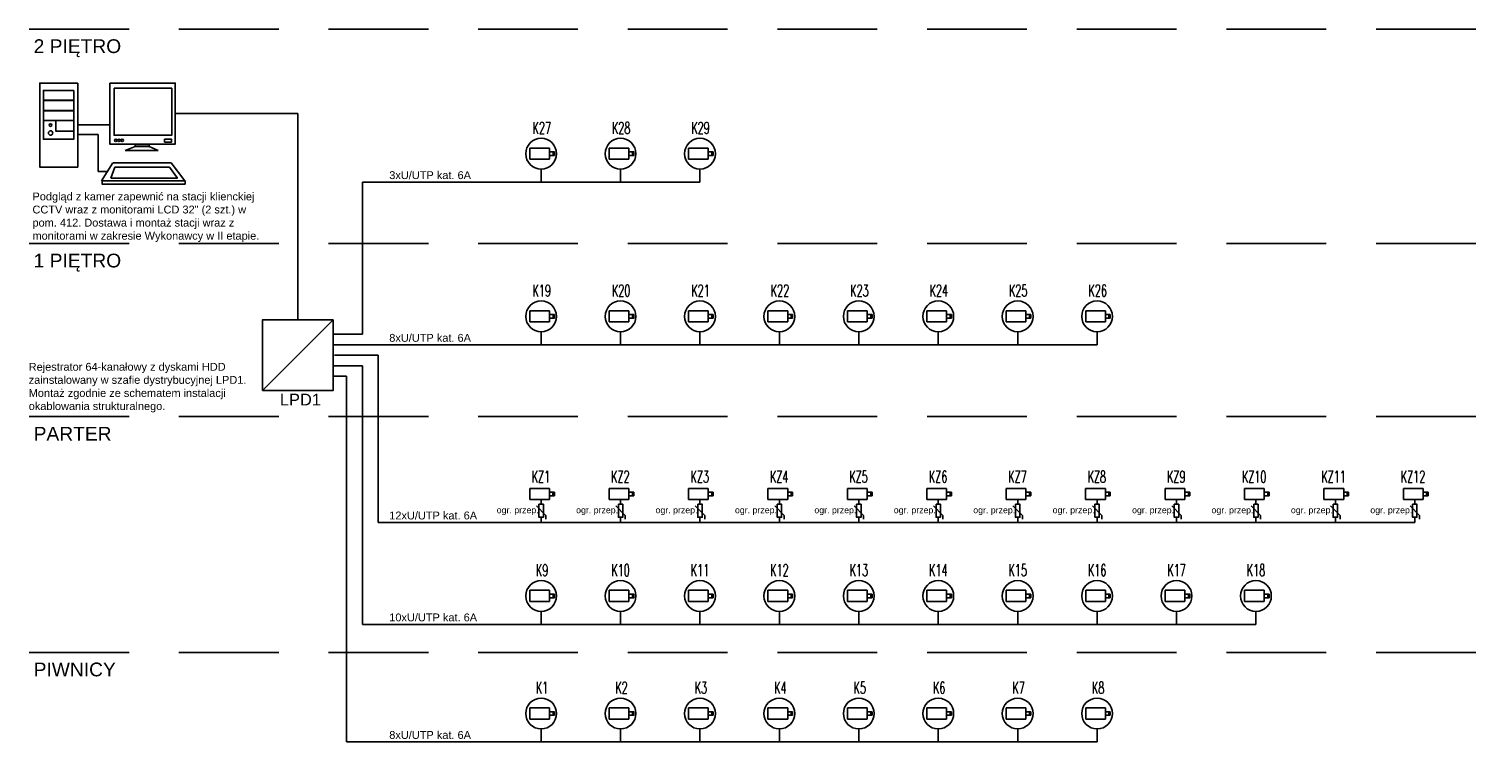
# Model space of a CAD drawing. Header units: millimetres. Extents: x 94562 to 148980, y -25377 to 3008.
# Tile 113 of 140: x 99768 to 103469, y -14285 to -12471. Entities that reach past the tile are written whole.
import ezdxf
from ezdxf.enums import TextEntityAlignment as Align

# ---------------------------------------------------------------- set-up
doc = ezdxf.new("R2010")
doc.units = ezdxf.units.MM
doc.linetypes.add('HIDDENX2', pattern=[19.05, 12.7, -6.35])
doc.layers.add('E_symbol', color=41, linetype='Continuous', lineweight=25)
for name, color, linetype in [('tt_opis', 30, 'Continuous'), ('tt_pomoc', 42, 'Continuous'), ('tt_symbole', 40, 'Continuous')]:
    doc.layers.add(name, color=color, linetype=linetype)
doc.styles.add('ROMANS', font='romans', dxfattribs={"width": 0.85})
doc.styles.get("Standard").update_dxf_attribs({"font": 'arial.ttf'})

# ---------------------------------------------------------------- blocks, each defined once
blk = doc.blocks.new('_ASN_kam_stac')
at = {"lineweight": -3}
for p, q in [((2353.2, 597.7), (2381.2, 597.7)), ((2353.2, 597.7), (2353.2, 581.7)), ((2353.2, 581.7), (2381.2, 581.7)), ((2381.2, 597.7), (2381.2, 581.7)), ((2381.2, 587.2), (2381.2, 592.2)), ((2388.2, 592.2), (2386.3, 592.2)), ((2386.3, 587.2), (2386.3, 592.2)), ((2388.2, 587.2), (2386.3, 587.2)), ((2388.2, 587.2), (2388.2, 592.2))]:
    blk.add_line(p, q, dxfattribs=at)
for p, q in [((2386.3, 592.2), (2381.2, 592.2)), ((2386.3, 587.2), (2381.2, 587.2))]:
    blk.add_line(p, q)
blk = doc.blocks.new('SSW_SYMBOL_ASN_kam_typ 13.3.2-126Pxm-6.4m')
at = {"lineweight": -3}
blk.add_circle((0.363, -0.001), 0.392, dxfattribs=at)
at = {"xscale": 0.01792, "yscale": 0.01792, "zscale": 0.01792, "rotation": 359.9999999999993}
blk.add_blockref('_ASN_kam_stac', (-42.097, -10.567), dxfattribs=at)
blk = doc.blocks.new('K2')
at = {"layer": 'tt_symbole', "lineweight": -3}
for p, q in [((0, 23), (40.2, 23)), ((0, 23), (0, 0)), ((0, 0), (40.2, 0)), ((40.2, 23), (40.2, 0)), ((40.2, 7.9), (40.2, 15.1)), ((50.2, 15.1), (47.4, 15.1)), ((47.4, 7.9), (47.4, 15.1)), ((50.2, 7.9), (47.4, 7.9)), ((50.2, 7.9), (50.2, 15.1))]:
    blk.add_line(p, q, dxfattribs=at)
at = {"layer": 'tt_symbole'}
for p, q in [((47.4, 15.1), (40.2, 15.1)), ((47.4, 7.9), (40.2, 7.9))]:
    blk.add_line(p, q, dxfattribs=at)
blk = doc.blocks.new('Z$W@#3F003CB0')
at = {"layer": 'tt_symbole'}
for p, q in [((-53.8, -13.8), (23.8, -13.8)), ((-53.8, -37.5), (-4.2, -37.5)), ((-4.2, -37.5), (-4.2, -128.7)), ((87.1, -66.8), (62.1, -76.6)), ((142.6, -76.6), (120.9, -66.8)), ((62.1, -76.6), (142.6, -76.6)), ((-4.2, -128.7), (16.9, -128.7)), ((4.5, -151.5), (31.7, -107)), ((27.3, -145), (37.1, -117.8)), ((32.8, -107), (175.2, -107)), ((37.1, -117.8), (170.9, -117.8)), ((170.9, -117.8), (190.5, -145)), ((175.2, -107), (207.9, -151.5)), ((207.9, -151.5), (4.5, -151.5)), ((190.5, -145), (27.3, -145))]:
    blk.add_line(p, q, dxfattribs=at)
for points in [[(-53.8, 88.2), (-147, 88.2), (-147, -117.6), (-53.8, -117.6)], [(24.3, 88.2), (184.8, 88.2), (184.8, -61.3), (24.3, -61.3)], [(35.2, 75.2), (176.1, 75.2), (176.1, -39.6), (35.2, -39.6)], [(-63.8, 70.1), (-137.8, 70.1), (-137.8, 46.2), (-63.8, 46.2)], [(-63.8, 70.1), (-137.8, 70.1), (-137.8, -49.4), (-63.8, -49.4)], [(-63.8, 45.1), (-137.8, 45.1), (-137.8, 21.2), (-63.8, 21.2)], [(-63.8, 20.1), (-137.8, 20.1), (-137.8, -3.8), (-63.8, -3.8)], [(-63.8, -3.8), (-107.3, -3.8), (-107.3, -29.9), (-63.8, -29.9)], [(87.1, -62.5), (120.9, -62.5), (120.9, -66.8), (87.1, -66.8)], [(158.9, -49.3), (175.7, -49.3), (175.7, -56.2), (158.9, -56.2)], [(5.6, -151.5), (209, -151.5), (209, -159.1), (5.6, -159.1)]]:
    blk.add_lwpolyline(points, close=True, dxfattribs=at)
for centre, radius in [((-120.4, -34.2), 5.43), ((-120.4, -14.6), 3.26), ((39.2, -52.3), 2.97), ((47.1, -52.3), 2.97), ((55, -52.3), 2.97)]:
    blk.add_circle(centre, radius, dxfattribs=at)

msp = doc.modelspace()

# ---------------------------------------------------------------- linework, layer by layer
at = {"layer": 'E_symbol', "ltscale": 5}
for p, q in [((101083.3, -13708.6), (101059.3, -13684.4)), ((101285.5, -13708.6), (101261.5, -13684.4)), ((101487.7, -13708.6), (101463.7, -13684.4)), ((101689.9, -13708.6), (101665.9, -13684.4)), ((101892.2, -13708.6), (101868.2, -13684.4)), ((102094.4, -13708.6), (102070.4, -13684.4)), ((102296.6, -13708.6), (102272.6, -13684.4)), ((102498.8, -13708.6), (102474.8, -13684.4)), ((102701, -13708.6), (102677, -13684.4)), ((102903.2, -13708.6), (102879.2, -13684.4)), ((103105.4, -13708.6), (103081.4, -13684.4)), ((103307.7, -13708.6), (103283.7, -13684.4)), ((101083.3, -13708.6), (101083.3, -13717.6)), ((101285.5, -13708.6), (101285.5, -13717.6)), ((101487.7, -13708.6), (101487.7, -13717.6)), ((101689.9, -13708.6), (101689.9, -13717.6)), ((101892.2, -13708.6), (101892.2, -13717.6)), ((102094.4, -13708.6), (102094.4, -13717.6)), ((102296.6, -13708.6), (102296.6, -13717.6)), ((102498.8, -13708.6), (102498.8, -13717.6)), ((102701, -13708.6), (102701, -13717.6)), ((102903.2, -13708.6), (102903.2, -13717.6)), ((103105.4, -13708.6), (103105.4, -13717.6)), ((103307.7, -13708.6), (103307.7, -13717.6))]:
    msp.add_line(p, q, dxfattribs=at)
for points in [[(101065.7, -13679.8), (101076.9, -13679.8), (101076.9, -13713.1), (101065.7, -13713.1)], [(101267.9, -13679.8), (101279.1, -13679.8), (101279.1, -13713.1), (101267.9, -13713.1)], [(101470.1, -13679.8), (101481.3, -13679.8), (101481.3, -13713.1), (101470.1, -13713.1)], [(101672.3, -13679.8), (101683.5, -13679.8), (101683.5, -13713.1), (101672.3, -13713.1)], [(101874.6, -13679.8), (101885.8, -13679.8), (101885.8, -13713.1), (101874.6, -13713.1)], [(102076.8, -13679.8), (102088, -13679.8), (102088, -13713.1), (102076.8, -13713.1)], [(102279, -13679.8), (102290.2, -13679.8), (102290.2, -13713.1), (102279, -13713.1)], [(102481.2, -13679.8), (102492.4, -13679.8), (102492.4, -13713.1), (102481.2, -13713.1)], [(102683.4, -13679.8), (102694.6, -13679.8), (102694.6, -13713.1), (102683.4, -13713.1)], [(102885.6, -13679.8), (102896.8, -13679.8), (102896.8, -13713.1), (102885.6, -13713.1)], [(103087.8, -13679.8), (103099, -13679.8), (103099, -13713.1), (103087.8, -13713.1)], [(103290.1, -13679.8), (103301.3, -13679.8), (103301.3, -13713.1), (103290.1, -13713.1)]]:
    msp.add_lwpolyline(points, close=True, dxfattribs=at)
at = {"layer": 'tt_opis', "linetype": 'HIDDENX2', "ltscale": 20}
for points in [[(99768.1, -12470.5), (103469.2, -12470.5)], [(99768.1, -13016.1), (103469.2, -13016.1)], [(99768.1, -13457), (103469.2, -13457)], [(99768.1, -14057), (103469.2, -14057)]]:
    msp.add_lwpolyline(points, dxfattribs=at)
at = {"layer": 'tt_pomoc'}
for p, q in [((100139.7, -12685.5), (100451.7, -12685.5)), ((100451.7, -12685.5), (100451.7, -13210.6)), ((101071.3, -12826.9), (101071.3, -12860)), ((101273.5, -12826.9), (101273.5, -12860)), ((101475.7, -12826.9), (101475.7, -12860)), ((100616.1, -12860), (100616.1, -13247.3)), ((101071.3, -12860), (100616.1, -12860)), ((101273.5, -12860), (101071.3, -12860)), ((101475.7, -12860), (101273.5, -12860)), ((100616.1, -13247.3), (100541.7, -13247.3)), ((101071.3, -13241), (101071.3, -13274.1)), ((101273.5, -13241), (101273.5, -13274.1)), ((101475.7, -13241), (101475.7, -13274.1)), ((101677.9, -13241), (101677.9, -13274.1)), ((101880.2, -13241), (101880.2, -13274.1)), ((102082.4, -13241), (102082.4, -13274.1)), ((102284.6, -13241), (102284.6, -13274.1)), ((102486.8, -13241), (102486.8, -13274.1)), ((101071.3, -13274.1), (100541.7, -13274.1)), ((101273.5, -13274.1), (101071.3, -13274.1)), ((101475.7, -13274.1), (101273.5, -13274.1)), ((101677.9, -13274.1), (101475.7, -13274.1)), ((101880.2, -13274.1), (101677.9, -13274.1)), ((102082.4, -13274.1), (101880.2, -13274.1)), ((102284.6, -13274.1), (102082.4, -13274.1)), ((102486.8, -13274.1), (102284.6, -13274.1)), ((100545.1, -13300.8), (100656.7, -13300.8)), ((100656.7, -13300.8), (100656.7, -13726.3)), ((100541.7, -13327.6), (100616.1, -13327.6)), ((100541.7, -13354.3), (100575.5, -13354.3)), ((100575.5, -14284.9), (100575.5, -13354.3)), ((100616.1, -13327.6), (100616.1, -13985.8)), ((101071.3, -13668.3), (101071.3, -13679.8)), ((101273.5, -13668.3), (101273.5, -13679.8)), ((101475.7, -13668.3), (101475.7, -13679.8)), ((101677.9, -13668.3), (101677.9, -13679.8)), ((101880.2, -13668.3), (101880.2, -13679.8)), ((102082.4, -13668.3), (102082.4, -13679.8)), ((102284.6, -13668.3), (102284.6, -13679.8)), ((102486.8, -13668.3), (102486.8, -13679.8)), ((102689, -13668.3), (102689, -13679.8)), ((102891.2, -13668.3), (102891.2, -13679.8)), ((103093.4, -13668.3), (103093.4, -13679.8)), ((103295.7, -13668.3), (103295.7, -13679.8)), ((101071.3, -13726.3), (100656.7, -13726.3)), ((101071.3, -13713.1), (101071.3, -13726.3)), ((101273.5, -13726.3), (101071.3, -13726.3)), ((101273.5, -13713.1), (101273.5, -13726.3)), ((101475.7, -13726.3), (101273.5, -13726.3)), ((101475.7, -13713.1), (101475.7, -13726.3)), ((101677.9, -13726.3), (101475.7, -13726.3)), ((101677.9, -13713.1), (101677.9, -13726.3)), ((101880.2, -13726.3), (101677.9, -13726.3)), ((101880.2, -13713.1), (101880.2, -13726.3)), ((102082.4, -13726.3), (101880.2, -13726.3)), ((102082.4, -13713.1), (102082.4, -13726.3)), ((102284.6, -13726.3), (102082.4, -13726.3)), ((102284.6, -13713.1), (102284.6, -13726.3)), ((102486.8, -13726.3), (102284.6, -13726.3)), ((102486.8, -13713.1), (102486.8, -13726.3)), ((102689, -13726.3), (102486.8, -13726.3)), ((102689, -13713.1), (102689, -13726.3)), ((102891.2, -13726.3), (102689, -13726.3)), ((102891.2, -13713.1), (102891.2, -13726.3)), ((103093.4, -13726.3), (102891.2, -13726.3)), ((103093.4, -13713.1), (103093.4, -13726.3)), ((103295.7, -13726.3), (103093.4, -13726.3)), ((103295.7, -13713.1), (103295.7, -13726.3)), ((101071.3, -13952.6), (101071.3, -13985.8)), ((101273.5, -13952.6), (101273.5, -13985.8)), ((101475.7, -13952.6), (101475.7, -13985.8)), ((101677.9, -13952.6), (101677.9, -13985.8)), ((101880.2, -13952.6), (101880.2, -13985.8)), ((102082.4, -13952.6), (102082.4, -13985.8)), ((102284.6, -13952.6), (102284.6, -13985.8)), ((102486.8, -13952.6), (102486.8, -13985.8)), ((102689, -13952.6), (102689, -13985.8)), ((102891.2, -13952.6), (102891.2, -13985.8)), ((101071.3, -13985.8), (100616.1, -13985.8)), ((101273.5, -13985.8), (101071.3, -13985.8)), ((101475.7, -13985.8), (101273.5, -13985.8)), ((101677.9, -13985.8), (101475.7, -13985.8)), ((101880.2, -13985.8), (101677.9, -13985.8)), ((102082.4, -13985.8), (101880.2, -13985.8)), ((102284.6, -13985.8), (102082.4, -13985.8)), ((102486.8, -13985.8), (102284.6, -13985.8)), ((102689, -13985.8), (102486.8, -13985.8)), ((102891.2, -13985.8), (102689, -13985.8)), ((101071.3, -14284.9), (100575.5, -14284.9)), ((101071.3, -14251.8), (101071.3, -14284.9)), ((101273.5, -14284.9), (101071.3, -14284.9)), ((101273.5, -14251.8), (101273.5, -14284.9)), ((101475.7, -14284.9), (101273.5, -14284.9)), ((101475.7, -14251.8), (101475.7, -14284.9)), ((101677.9, -14284.9), (101475.7, -14284.9)), ((101677.9, -14251.8), (101677.9, -14284.9)), ((101880.2, -14284.9), (101677.9, -14284.9)), ((101880.2, -14251.8), (101880.2, -14284.9)), ((102082.4, -14284.9), (101880.2, -14284.9)), ((102082.4, -14251.8), (102082.4, -14284.9)), ((102284.6, -14284.9), (102082.4, -14284.9)), ((102284.6, -14251.8), (102284.6, -14284.9)), ((102486.8, -14284.9), (102284.6, -14284.9)), ((102486.8, -14251.8), (102486.8, -14284.9))]:
    msp.add_line(p, q, dxfattribs=at)
at = {"layer": 'tt_symbole'}
msp.add_line((100361.7, -13390.6), (100541.7, -13210.6), dxfattribs=at)
msp.add_lwpolyline([(100361.7, -13390.6), (100541.7, -13390.6), (100541.7, -13210.6), (100361.7, -13210.6)], close=True, dxfattribs=at)

# ---------------------------------------------------------------- block references
for name, p, xscale, yscale, zscale in [('Z$W@#3F003CB0', (99947.5, -12699.5), 1.04, 1.04, 1.04), ('SSW_SYMBOL_ASN_kam_typ 13.3.2-126Pxm-6.4m', (101035, -12787.6), 99.99999999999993, 99.99999999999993, 99.99999999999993), ('SSW_SYMBOL_ASN_kam_typ 13.3.2-126Pxm-6.4m', (101237.2, -12787.6), 99.99999999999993, 99.99999999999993, 99.99999999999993), ('SSW_SYMBOL_ASN_kam_typ 13.3.2-126Pxm-6.4m', (101439.4, -12787.6), 99.99999999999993, 99.99999999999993, 99.99999999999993), ('SSW_SYMBOL_ASN_kam_typ 13.3.2-126Pxm-6.4m', (101035, -13201.7), 99.99999999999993, 99.99999999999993, 99.99999999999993), ('SSW_SYMBOL_ASN_kam_typ 13.3.2-126Pxm-6.4m', (101237.2, -13201.7), 99.99999999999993, 99.99999999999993, 99.99999999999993), ('SSW_SYMBOL_ASN_kam_typ 13.3.2-126Pxm-6.4m', (101439.4, -13201.7), 99.99999999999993, 99.99999999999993, 99.99999999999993), ('SSW_SYMBOL_ASN_kam_typ 13.3.2-126Pxm-6.4m', (101641.6, -13201.7), 99.99999999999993, 99.99999999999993, 99.99999999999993), ('SSW_SYMBOL_ASN_kam_typ 13.3.2-126Pxm-6.4m', (101843.8, -13201.7), 99.99999999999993, 99.99999999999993, 99.99999999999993), ('SSW_SYMBOL_ASN_kam_typ 13.3.2-126Pxm-6.4m', (102046.1, -13201.7), 99.99999999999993, 99.99999999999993, 99.99999999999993), ('SSW_SYMBOL_ASN_kam_typ 13.3.2-126Pxm-6.4m', (102248.3, -13201.7), 99.99999999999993, 99.99999999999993, 99.99999999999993), ('SSW_SYMBOL_ASN_kam_typ 13.3.2-126Pxm-6.4m', (102450.5, -13201.7), 99.99999999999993, 99.99999999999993, 99.99999999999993), ('K2', (101042.2, -13668.3), 1.250000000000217, 1.250000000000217, 1.250000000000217), ('K2', (101244.5, -13668.3), 1.250000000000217, 1.250000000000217, 1.250000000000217), ('K2', (101446.7, -13668.3), 1.250000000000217, 1.250000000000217, 1.250000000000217), ('K2', (101648.9, -13668.3), 1.250000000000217, 1.250000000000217, 1.250000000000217), ('K2', (101851.1, -13668.3), 1.250000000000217, 1.250000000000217, 1.250000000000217), ('K2', (102053.3, -13668.3), 1.250000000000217, 1.250000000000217, 1.250000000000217), ('K2', (102255.5, -13668.3), 1.250000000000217, 1.250000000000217, 1.250000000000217), ('K2', (102457.7, -13668.3), 1.250000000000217, 1.250000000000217, 1.250000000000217), ('K2', (102660, -13668.3), 1.250000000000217, 1.250000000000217, 1.250000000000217), ('K2', (102862.2, -13668.3), 1.250000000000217, 1.250000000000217, 1.250000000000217), ('K2', (103064.4, -13668.3), 1.250000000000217, 1.250000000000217, 1.250000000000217), ('K2', (103266.6, -13668.3), 1.250000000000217, 1.250000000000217, 1.250000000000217), ('SSW_SYMBOL_ASN_kam_typ 13.3.2-126Pxm-6.4m', (101035, -13913.4), 99.99999999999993, 99.99999999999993, 99.99999999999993), ('SSW_SYMBOL_ASN_kam_typ 13.3.2-126Pxm-6.4m', (101237.2, -13913.4), 99.99999999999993, 99.99999999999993, 99.99999999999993), ('SSW_SYMBOL_ASN_kam_typ 13.3.2-126Pxm-6.4m', (101439.4, -13913.4), 99.99999999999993, 99.99999999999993, 99.99999999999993), ('SSW_SYMBOL_ASN_kam_typ 13.3.2-126Pxm-6.4m', (101641.6, -13913.4), 99.99999999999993, 99.99999999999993, 99.99999999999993), ('SSW_SYMBOL_ASN_kam_typ 13.3.2-126Pxm-6.4m', (101843.8, -13913.4), 99.99999999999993, 99.99999999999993, 99.99999999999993), ('SSW_SYMBOL_ASN_kam_typ 13.3.2-126Pxm-6.4m', (102046.1, -13913.4), 99.99999999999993, 99.99999999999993, 99.99999999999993), ('SSW_SYMBOL_ASN_kam_typ 13.3.2-126Pxm-6.4m', (102248.3, -13913.4), 99.99999999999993, 99.99999999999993, 99.99999999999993), ('SSW_SYMBOL_ASN_kam_typ 13.3.2-126Pxm-6.4m', (102450.5, -13913.4), 99.99999999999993, 99.99999999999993, 99.99999999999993), ('SSW_SYMBOL_ASN_kam_typ 13.3.2-126Pxm-6.4m', (102652.7, -13913.4), 99.99999999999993, 99.99999999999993, 99.99999999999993), ('SSW_SYMBOL_ASN_kam_typ 13.3.2-126Pxm-6.4m', (102854.9, -13913.4), 99.99999999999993, 99.99999999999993, 99.99999999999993), ('SSW_SYMBOL_ASN_kam_typ 13.3.2-126Pxm-6.4m', (101035, -14212.6), 99.99999999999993, 99.99999999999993, 99.99999999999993), ('SSW_SYMBOL_ASN_kam_typ 13.3.2-126Pxm-6.4m', (101237.2, -14212.6), 99.99999999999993, 99.99999999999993, 99.99999999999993), ('SSW_SYMBOL_ASN_kam_typ 13.3.2-126Pxm-6.4m', (101439.4, -14212.6), 99.99999999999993, 99.99999999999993, 99.99999999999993), ('SSW_SYMBOL_ASN_kam_typ 13.3.2-126Pxm-6.4m', (101641.6, -14212.6), 99.99999999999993, 99.99999999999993, 99.99999999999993), ('SSW_SYMBOL_ASN_kam_typ 13.3.2-126Pxm-6.4m', (101843.8, -14212.6), 99.99999999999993, 99.99999999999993, 99.99999999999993), ('SSW_SYMBOL_ASN_kam_typ 13.3.2-126Pxm-6.4m', (102046.1, -14212.6), 99.99999999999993, 99.99999999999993, 99.99999999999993), ('SSW_SYMBOL_ASN_kam_typ 13.3.2-126Pxm-6.4m', (102248.3, -14212.6), 99.99999999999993, 99.99999999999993, 99.99999999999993), ('SSW_SYMBOL_ASN_kam_typ 13.3.2-126Pxm-6.4m', (102450.5, -14212.6), 99.99999999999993, 99.99999999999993, 99.99999999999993)]:
    msp.add_blockref(name, p, dxfattribs=dict(at, xscale=xscale, yscale=yscale, zscale=zscale))

# ---------------------------------------------------------------- texts
at = {"layer": 'tt_opis', "style": 'ROMANS', "width": 0.6}
for s, p in [('K27', (101049.3, -12722.2, 0)), ('K28', (101251.5, -12722.2, 0)), ('K29', (101453.7, -12722.2, 0)), ('K19', (101049.3, -13136.3, 0)), ('K20', (101251.5, -13136.3, 0)), ('K21', (101453.7, -13136.3, 0)), ('K22', (101655.9, -13136.3, 0)), ('K23', (101858.1, -13136.3, 0)), ('K24', (102060.3, -13136.3, 0)), ('K25', (102262.6, -13136.3, 0)), ('K26', (102464.8, -13136.3, 0)), ('KZ1', (101047.2, -13609.9, 0)), ('KZ2', (101249.4, -13609.9, 0)), ('KZ3', (101451.6, -13609.9, 0)), ('KZ4', (101653.8, -13609.9, 0)), ('KZ5', (101856, -13609.9, 0)), ('KZ6', (102058.3, -13609.9, 0)), ('KZ7', (102260.5, -13609.9, 0)), ('KZ8', (102462.7, -13609.9, 0)), ('KZ9', (102664.9, -13609.9, 0)), ('KZ10', (102855.5, -13609.9, 0)), ('KZ11', (103057.7, -13609.9, 0)), ('KZ12', (103259.9, -13609.9, 0)), ('K9', (101057.9, -13847.9, 0)), ('K10', (101250.1, -13847.9, 0)), ('K11', (101452.3, -13847.9, 0)), ('K12', (101654.5, -13847.9, 0)), ('K13', (101856.7, -13847.9, 0)), ('K14', (102059, -13847.9, 0)), ('K15', (102261.2, -13847.9, 0)), ('K16', (102463.4, -13847.9, 0)), ('K17', (102665.6, -13847.9, 0)), ('K18', (102867.8, -13847.9, 0)), ('K1', (101057.9, -14147.1, 0)), ('K2', (101260.1, -14147.1, 0)), ('K3', (101462.3, -14147.1, 0)), ('K4', (101664.5, -14147.1, 0)), ('K5', (101866.7, -14147.1, 0)), ('K6', (102068.9, -14147.1, 0)), ('K7', (102271.2, -14147.1, 0)), ('K8', (102473.4, -14147.1, 0))]:
    msp.add_text(s, height=30, dxfattribs=at).set_placement(p, align=Align.MIDDLE_LEFT)
at = {"layer": 'tt_opis', "linetype": 'Continuous', "lineweight": 20, "ltscale": 6, "attachment_point": 1}
for s, insert, char_height, width in [('2 PIĘTRO', (99779.2, -12496.5), 35, 342.619), ('3xU/UTP kat. 6A', (100684.6, -12832.3), 20, 342.619), ('Podgląd z kamer zapewnić na stacji klienckiej CCTV wraz z monitorami LCD 32" (2 szt.) w pom. 412. Dostawa i montaż stacji wraz z monitorami w zakresie Wykonawcy w II etapie.', (99776.2, -12886.5), 20, 586.306), ('1 PIĘTRO', (99779.2, -13042.2), 35, 342.619), ('8xU/UTP kat. 6A', (100684.6, -13246.4), 20, 342.619), ('Rejestrator 64-kanałowy z dyskami HDD\\Pzainstalowany w szafie dystrybucyjnej LPD1.\\PMontaż zgodnie ze schematem instalacji okablowania strukturalnego.', (99766.6, -13320.1), 20, 586.306), ('LPD1', (100406, -13398.6), 30, 342.619), ('PARTER', (99779.2, -13483), 35, 342.619), ('ogr. przep.', (100958.2, -13686.8), 16, 342.619), ('ogr. przep.', (101160.4, -13686.8), 16, 342.619), ('ogr. przep.', (101362.6, -13686.8), 16, 342.619), ('ogr. przep.', (101564.8, -13686.8), 16, 342.619), ('ogr. przep.', (101767, -13686.8), 16, 342.619), ('ogr. przep.', (101969.2, -13686.8), 16, 342.619), ('ogr. przep.', (102171.5, -13686.8), 16, 342.619), ('ogr. przep.', (102373.7, -13686.8), 16, 342.619), ('ogr. przep.', (102575.9, -13686.8), 16, 342.619), ('ogr. przep.', (102778.1, -13686.8), 16, 342.619), ('ogr. przep.', (102980.3, -13686.8), 16, 342.619), ('ogr. przep.', (103182.5, -13686.8), 16, 342.619), ('12xU/UTP kat. 6A', (100684.6, -13698.6), 20, 342.619), ('10xU/UTP kat. 6A', (100684.6, -13958), 20, 342.619), ('PIWNICY', (99779.2, -14083), 35, 342.619), ('8xU/UTP kat. 6A', (100684.6, -14257.2), 20, 342.619)]:
    msp.add_mtext(s, dxfattribs=dict(at, insert=insert, char_height=char_height, width=width))

doc.saveas('drawing.dxf')
